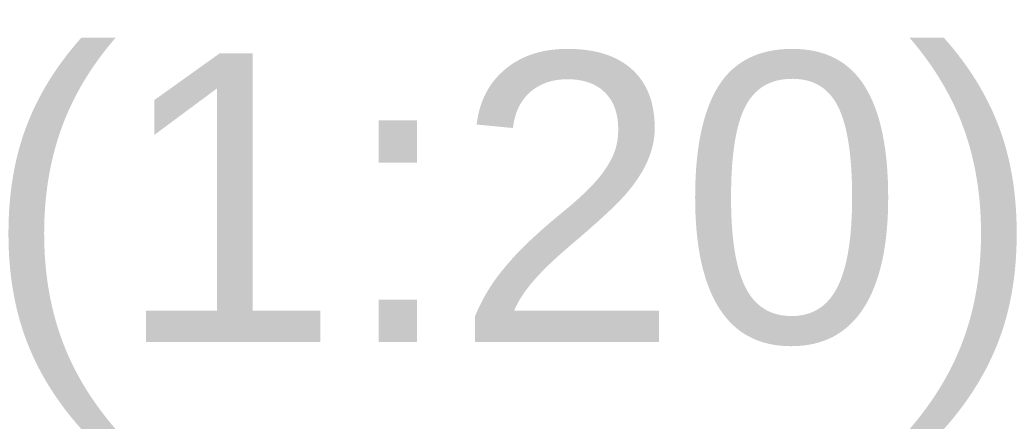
# Model space of a CAD drawing. Header units: millimetres. Extents: x 0 to 200, y 0 to 287.
# Tile 44 of 68: x 157 to 172, y 122 to 128. Entities that reach past the tile are written whole.
import ezdxf
from ezdxf.enums import TextEntityAlignment as Align

# ---------------------------------------------------------------- set-up
doc = ezdxf.new("R2010")
doc.units = ezdxf.units.MM
doc.layers.add('Standard', color=7, linetype='Continuous')
doc.styles.add('SEACAD_Arial', font='arial.ttf')

msp = doc.modelspace()

# ---------------------------------------------------------------- texts
at = {"layer": 'Standard', "color": 7, "linetype": 'Continuous', "style": 'SEACAD_Arial'}
for s, p in [('(', (156.546, 127.725)), (')', (170.926, 127.725)), ('1', (158.6, 127.725)), ('20', (163.883, 127.725)), (':', (162.122, 127.725))]:
    msp.add_text(s, height=4.5, dxfattribs=at).set_placement(p, align=Align.TOP_LEFT)

doc.saveas('drawing.dxf')
